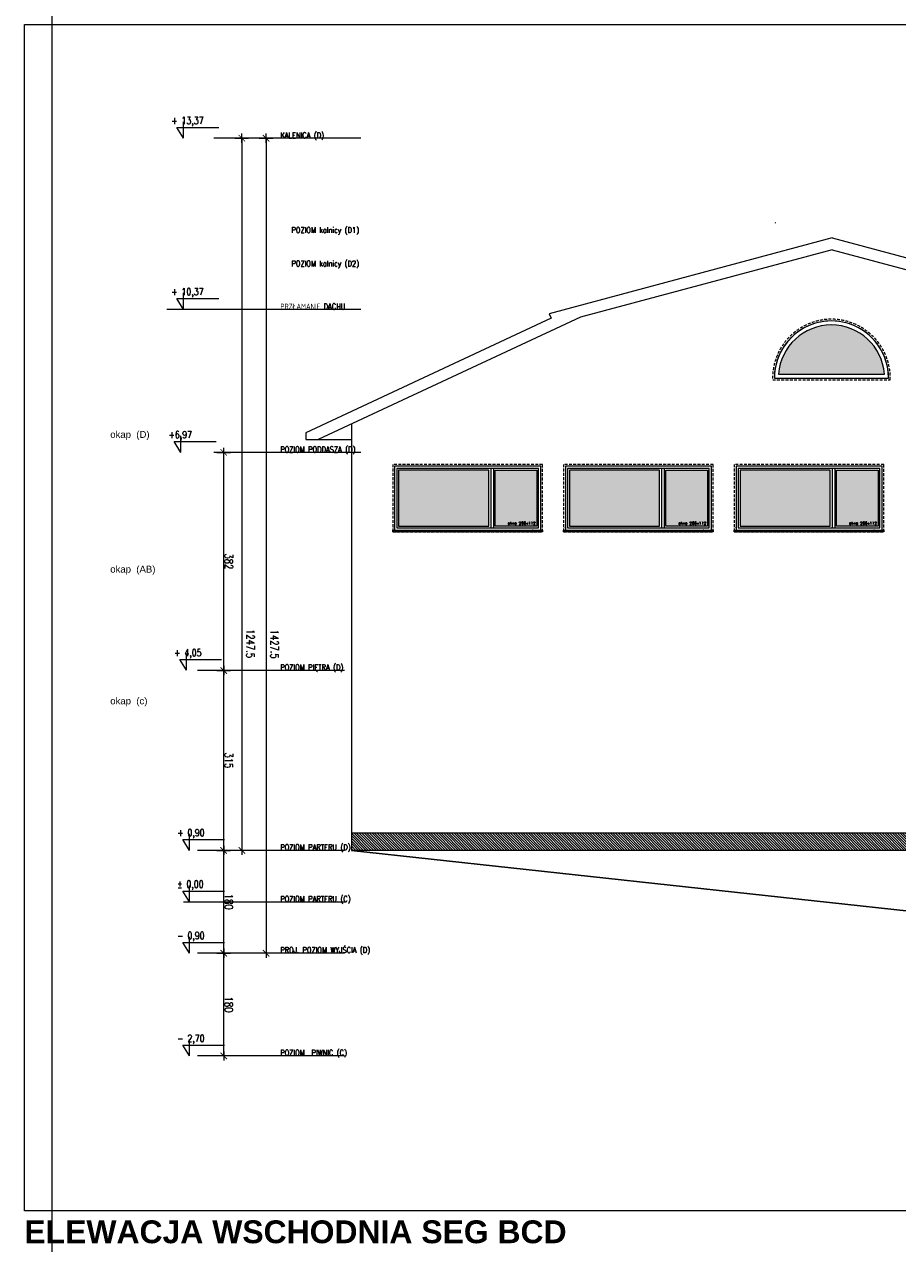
# Model space of a CAD drawing. Header units: millimetres. Extents: x 28291 to 177760, y -399809 to -170937.
# Tile 18 of 256: x 61076 to 62606, y -241888 to -239753. Entities that reach past the tile are written whole.
import ezdxf

# ---------------------------------------------------------------- set-up
doc = ezdxf.new("R2010")
doc.units = ezdxf.units.MM
doc.linetypes.add('CARKOVANA', pattern=[7.5, 5, -2.5])
doc.layers.get('0').update_dxf_attribs({"lineweight": 0})
for name, color, linetype, lineweight in [('! opisy okien elewacja', 7, 'Continuous', 0), ('!! 0_ Istn-sciany', 3, 'Continuous', 30), ('!! 0_ Opis', 8, 'Continuous', 13), ('!! 0_ WIDOK ELEWACJA', 4, 'Continuous', 0), ('!! 1_Hatch dach', 252, 'Continuous', 5), ('!! 2_LEGENDA', 250, 'Continuous', 13), ('!! 2_NOWE OKNA WIDOk - remont', 140, 'Continuous', 5), ('0-rzedne-blok', 62, 'Continuous', 13)]:
    doc.layers.add(name, color=color, linetype=linetype, lineweight=lineweight)
doc.layers.add('!! 0_ Istn-okna - wymienione', color=9, linetype='Continuous', lineweight=13, true_color=0x808080)
doc.layers.add('!! 2_ELEWACJA COKÓŁ', color=9, linetype='Continuous', lineweight=13, true_color=0x808080)
doc.layers.add('!! 2_oznaczenia narozniki', color=7, linetype='Continuous')
doc.layers.add('ND', color=240, linetype='Continuous', lineweight=0, plot=False)
doc.styles.add('DEUTSCH', font='SIMPLEX8')
doc.styles.add('SIMPLEX', font='simplex.shx', dxfattribs={"width": 0.77})
doc.styles.add('Stil2', font='arial.ttf')
doc.styles.add('STYLE10', font='arialbd.ttf')
doc.styles.add('TXT', font='simplex.shx')
doc.dimstyles.new('OL PB 100', dxfattribs={"dimscale": 4, "dimtxt": 3.5, "dimasz": 0.2, "dimexe": 10, "dimexo": 10, "dimgap": 0.5, "dimtad": 1, "dimdec": 1, "dimrnd": 0.5, "dimzin": 9, "dimdsep": 46, "dimtxsty": 'SIMPLEX', "dimblk": 'thick_MSz', "dimcen": 0.05, "dimdle": 8, "dimse1": 1, "dimse2": 1, "dimclrd": 256, "dimclre": 256, "dimclrt": 3, "dimadec": 1, "dimazin": 2, "dimtfac": 1, "dimtdec": 1, "dimtix": 1, "dimtofl": 0, "dimtmove": 2, "dimatfit": 3, "dimldrblk": 'thick_MSz', "dimfxl": 10, "dimfxlon": 1, "dimtolj": 1, "dimlwd": -1, "dimlwe": -1, "dimarcsym": 0})

# ---------------------------------------------------------------- blocks, each defined once
blk = doc.blocks.new('okno 266x112')
at = {"layer": '!! 1_Hatch dach', "true_color": 0x575757}
h = blk.add_hatch(dxfattribs=at)
h.set_pattern_fill('ANSI31', color=251, scale=0.05, angle=180)
h.set_pattern_definition([(225, (48759.55389, -227260.51076), (0.11225320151, -0.11225320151), [])])
h.paths.add_polyline_path([(212, 10312.8), (-50, 10312.8), (-50, 10315.8), (212, 10315.8)])
h = blk.add_hatch(dxfattribs=at)
h.set_pattern_fill('DOTS', color=251, angle=180)
h.paths.add_polyline_path([(43.8, 10207.8), (202, 10207.8), (202, 10305.8), (43.8, 10305.8)])
h.paths.add_polyline_path([(32.8, 10207.8), (-40, 10207.8), (-40, 10305.8), (32.8, 10305.8)])
at = {"layer": '! opisy okien elewacja'}
for p in [(-33, 10312.8), (209, 10314.3), (209, 10312.8), (209, 10308.3)]:
    blk.add_point(p, dxfattribs=at)
at = {"layer": '!! 0_ Istn-okna - wymienione', "linetype": 'CARKOVANA', "lineweight": 5}
blk.add_lwpolyline([(212, 10315.8), (-50, 10315.8), (-50, 10197.8), (212, 10197.8)], close=True, dxfattribs=at)
at = {"layer": '!! 0_ Istn-okna - wymienione'}
for points in [[(212, 10312.8), (-50, 10312.8), (-50, 10315.8), (212, 10315.8)], [(209, 10312.8), (-47, 10312.8), (-47, 10200.8), (209, 10200.8)], [(205, 10308.8), (-43, 10308.8), (-43, 10204.8), (205, 10204.8)], [(32.8, 10207.8), (-40, 10207.8), (-40, 10305.8), (32.8, 10305.8)], [(43.8, 10207.8), (202, 10207.8), (202, 10305.8), (43.8, 10305.8)]]:
    blk.add_lwpolyline(points, close=True, dxfattribs=at)
for points in [[(35.8, 10308.8), (-43, 10308.8)], [(35.8, 10204.8), (35.8, 10308.8)], [(205, 10308.8), (40.8, 10308.8)], [(40.8, 10204.8), (40.8, 10308.8)]]:
    blk.add_lwpolyline(points, dxfattribs=at)
at = {"insert": (10.9, 10298.3), "char_height": 5, "attachment_point": 1, "rotation": 180, "style": 'TXT'}
blk.add_mtext_dynamic_manual_height_columns('okno 266x112', width=52.63, gutter_width=75, heights=[0], dxfattribs=at)
blk = doc.blocks.new('okno polokragle')
at = {"layer": '!! 1_Hatch dach', "true_color": 0x575757}
h = blk.add_hatch(dxfattribs=at)
h.set_pattern_fill('DOTS', color=251, angle=270)
h.set_pattern_definition([(90, (0, 0), (-1.5875, 0.79375), [0, -1.5875])])
h.paths.add_polyline_path([(-18333.5, 7496.3), (-18333.5, 7310.8, 0.927362)])
at = {"layer": '!! 0_ Istn-okna - wymienione', "linetype": 'CARKOVANA', "lineweight": 5}
blk.add_lwpolyline([(-18343.5, 7506.5), (-18343.5, 7300.6)], dxfattribs=at)
at = {"layer": '!! 0_ Istn-okna - wymienione'}
for points in [[(-18340.5, 7503.6), (-18340.5, 7303.6)], [(-18333.5, 7496.3), (-18333.5, 7310.8)]]:
    blk.add_lwpolyline(points, dxfattribs=at)
at = {"layer": '!! 0_ Istn-okna - wymienione', "linetype": 'CARKOVANA', "lineweight": 5}
blk.add_arc((-18340.5, 7403.6), 103, 268.331, 91.669, dxfattribs=at)
at = {"layer": '!! 0_ Istn-okna - wymienione'}
for radius, start, end in [(100, 270, 90), (93, 274.3167, 85.6833)]:
    blk.add_arc((-18340.5, 7403.6), radius, start, end, dxfattribs=at)
blk = doc.blocks.new('D_kota')
for p, q in [((8.7, 0), (8.7, 23)), ((-0.8, 15), (8.7, 15)), ((8.7, 0), (-0.8, 15))]:
    blk.add_line(p, q)
blk.add_lwpolyline([(-0.8, 15), (57.9, 15)])
at = {"style": 'DEUTSCH', "width": 0.8}
blk.add_attdef('POZ.ARCH', (7.3, 19.7), '', height=10, dxfattribs=at)
blk = doc.blocks.new('thick_MSz')
for p, q in [((-10, 0), (10, 0)), ((0, 15), (0, -15))]:
    blk.add_line(p, q)
at = {"const_width": 2, "elevation": 2}
blk.add_lwpolyline([(-7.1, -7.1), (7.1, 7.1)], dxfattribs=at)
blk = doc.blocks.new('*D3800')
at = {"layer": 'DEFPOINTS', "color": 0, "ltscale": 100, "transparency": 16777216}
for p in [(-7256.9, 8688.1), (-7256.9, 8610.3), (-6009.6, 8600.1)]:
    blk.add_point(p, dxfattribs=at)
at = {"layer": 'ND', "ltscale": 100, "transparency": 16777216}
blk.add_line((-6010.4, 8610.3), (-7256.1, 8610.3), dxfattribs=at)
at = {"layer": 'ND', "ltscale": 100, "transparency": 16777216, "xscale": 0.8, "yscale": 0.8, "zscale": 0.8}
for p, rotation in [((-7256.9, 8610.3), 180.0000000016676), ((-6009.6, 8610.3), 1.667526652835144e-09)]:
    blk.add_blockref('thick_MSz', p, dxfattribs=dict(at, rotation=rotation))
at = {"layer": 'ND', "color": 3, "ltscale": 100, "transparency": 16777216, "insert": (-6894.8, 8595.3), "char_height": 14, "attachment_point": 5, "rotation": 180, "style": 'SIMPLEX'}
blk.add_mtext('\\A1;1247.5', dxfattribs=at)
blk = doc.blocks.new('*D3801')
at = {"layer": 'DEFPOINTS', "color": 0, "ltscale": 100, "transparency": 16777216}
for p in [(-7436.9, 8703.8), (-7256.9, 8703.8), (-7256.9, 8642)]:
    blk.add_point(p, dxfattribs=at)
at = {"layer": 'ND', "ltscale": 100, "transparency": 16777216}
blk.add_line((-7436.1, 8642), (-7257.7, 8642), dxfattribs=at)
at = {"layer": 'ND', "ltscale": 100, "transparency": 16777216, "xscale": 0.8, "yscale": 0.8, "zscale": 0.8}
for p, rotation in [((-7436.9, 8642), 180.0000000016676), ((-7256.9, 8642), 1.667526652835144e-09)]:
    blk.add_blockref('thick_MSz', p, dxfattribs=dict(at, rotation=rotation))
at = {"layer": 'ND', "color": 3, "ltscale": 100, "transparency": 16777216, "insert": (-7346.9, 8633), "char_height": 14, "attachment_point": 5, "rotation": 180, "style": 'SIMPLEX'}
blk.add_mtext('\\A1;180', dxfattribs=at)
blk = doc.blocks.new('*D3802')
at = {"layer": 'DEFPOINTS', "color": 0, "ltscale": 100, "transparency": 16777216}
for p in [(-7256.9, 8703.8), (-6941.9, 8703.8), (-6941.9, 8642)]:
    blk.add_point(p, dxfattribs=at)
at = {"layer": 'ND', "ltscale": 100, "transparency": 16777216}
blk.add_line((-7256.1, 8642), (-6942.7, 8642), dxfattribs=at)
at = {"layer": 'ND', "ltscale": 100, "transparency": 16777216, "xscale": 0.8, "yscale": 0.8, "zscale": 0.8, "rotation": 180}
blk.add_blockref('thick_MSz', (-7256.9, 8642), dxfattribs=at)
at = {"layer": 'ND', "ltscale": 100, "transparency": 16777216, "xscale": 0.8, "yscale": 0.8, "zscale": 0.8}
blk.add_blockref('thick_MSz', (-6941.9, 8642), dxfattribs=at)
at = {"layer": 'ND', "color": 3, "ltscale": 100, "transparency": 16777216, "insert": (-7099.4, 8633), "char_height": 14, "attachment_point": 5, "rotation": 180, "style": 'SIMPLEX'}
blk.add_mtext('\\A1;315', dxfattribs=at)
blk = doc.blocks.new('*D3803')
at = {"layer": 'DEFPOINTS', "color": 0, "ltscale": 100, "transparency": 16777216}
for p in [(-6941.9, 8703.8), (-6559.9, 8703.8), (-6559.9, 8642)]:
    blk.add_point(p, dxfattribs=at)
at = {"layer": 'ND', "ltscale": 100, "transparency": 16777216}
blk.add_line((-6941.1, 8642), (-6560.7, 8642), dxfattribs=at)
at = {"layer": 'ND', "ltscale": 100, "transparency": 16777216, "xscale": 0.8, "yscale": 0.8, "zscale": 0.8, "rotation": 180}
blk.add_blockref('thick_MSz', (-6941.9, 8642), dxfattribs=at)
at = {"layer": 'ND', "ltscale": 100, "transparency": 16777216, "xscale": 0.8, "yscale": 0.8, "zscale": 0.8}
blk.add_blockref('thick_MSz', (-6559.9, 8642), dxfattribs=at)
at = {"layer": 'ND', "color": 3, "ltscale": 100, "transparency": 16777216, "insert": (-6750.9, 8633), "char_height": 14, "attachment_point": 5, "rotation": 180, "style": 'SIMPLEX'}
blk.add_mtext('\\A1;382', dxfattribs=at)
blk = doc.blocks.new('*D3804')
at = {"layer": 'DEFPOINTS', "color": 0, "ltscale": 100, "transparency": 16777216}
for p in [(-7616.9, 8679.3), (-7436.9, 8679.3), (-7436.9, 8642)]:
    blk.add_point(p, dxfattribs=at)
at = {"layer": 'ND', "ltscale": 100, "transparency": 16777216}
blk.add_line((-7616.1, 8642), (-7437.7, 8642), dxfattribs=at)
at = {"layer": 'ND', "ltscale": 100, "transparency": 16777216, "xscale": 0.8, "yscale": 0.8, "zscale": 0.8}
for p, rotation in [((-7616.9, 8642), 180.0000000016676), ((-7436.9, 8642), 1.667526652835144e-09)]:
    blk.add_blockref('thick_MSz', p, dxfattribs=dict(at, rotation=rotation))
at = {"layer": 'ND', "color": 3, "ltscale": 100, "transparency": 16777216, "insert": (-7526.9, 8633), "char_height": 14, "attachment_point": 5, "rotation": 180, "style": 'SIMPLEX'}
blk.add_mtext('\\A1;180', dxfattribs=at)
blk = doc.blocks.new('*D3805')
at = {"layer": 'DEFPOINTS', "color": 0, "ltscale": 100, "transparency": 16777216}
for p in [(-7436.9, 8688.1), (-7436.9, 8567.8), (-6009.6, 8557.6)]:
    blk.add_point(p, dxfattribs=at)
at = {"layer": 'ND', "ltscale": 100, "transparency": 16777216}
blk.add_line((-6010.4, 8567.8), (-7436.1, 8567.8), dxfattribs=at)
at = {"layer": 'ND', "ltscale": 100, "transparency": 16777216, "xscale": 0.8, "yscale": 0.8, "zscale": 0.8}
for p, rotation in [((-7436.9, 8567.8), 180.0000000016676), ((-6009.6, 8567.8), 1.667526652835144e-09)]:
    blk.add_blockref('thick_MSz', p, dxfattribs=dict(at, rotation=rotation))
at = {"layer": 'ND', "color": 3, "ltscale": 100, "transparency": 16777216, "insert": (-6895.9, 8552.8), "char_height": 14, "attachment_point": 5, "rotation": 180, "style": 'SIMPLEX'}
blk.add_mtext('\\A1;1427.5', dxfattribs=at)
blk = doc.blocks.new('BLOK POZIOMY SALA GIMNASTYCZNA')
for p, q in [((-7616.85, 8430.57), (-7616.85, 8688.11)), ((-7436.85, 8430.57), (-7436.85, 8688.11)), ((-7256.85, 8430.57), (-7256.85, 8688.11)), ((-6941.85, 8430.57), (-6941.85, 8688.11)), ((-6559.85, 8401.77), (-6559.85, 8659.32)), ((-6309.42, 8401.77), (-6309.42, 8659.32)), ((-6009.57, 8401.77), (-6009.57, 8659.32))]:
    blk.add_line(p, q)
for points in [[(-6309.42, 8401.77), (-6309.42, 8741.67)], [(-7346.85, 8712.69), (-7346.85, 8429.66)]]:
    blk.add_lwpolyline(points)
at = {"layer": '0-rzedne-blok'}
ref = blk.add_blockref('D_kota', (-6559.85, 8727.86), dxfattribs=dict(at, xscale=1.250000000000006, yscale=1.250000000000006, zscale=1.250000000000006, rotation=270))
ref.add_attrib('POZ.ARCH', '+6,97', (-6535.27, 8738.69), dxfattribs={"layer": '0', "height": 12.5, "rotation": 270, "style": 'DEUTSCH', "width": 0.8})
ref = blk.add_blockref('D_kota', (-6309.42, 8723.05), dxfattribs=dict(at, xscale=1.250000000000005, yscale=1.250000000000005, zscale=1.250000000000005, rotation=270))
ref.add_attrib('POZ.ARCH', '+ 10,37', (-6284.84, 8733.88), dxfattribs={"layer": '0', "height": 12.5, "rotation": 270, "style": 'DEUTSCH', "width": 0.8})
ref = blk.add_blockref('D_kota', (-6009.57, 8723.05), dxfattribs=dict(at, xscale=1.250000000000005, yscale=1.250000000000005, zscale=1.250000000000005, rotation=270))
ref.add_attrib('POZ.ARCH', '+ 13,37', (-5984.99, 8733.88), dxfattribs={"layer": '0', "height": 12.5, "rotation": 270, "style": 'DEUTSCH', "width": 0.8})
ref = blk.add_blockref('D_kota', (-7616.85, 8712.69), dxfattribs=dict(at, xscale=1.250000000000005, yscale=1.250000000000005, zscale=1.250000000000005, rotation=270))
ref.add_attrib('POZ.ARCH', '- 2,70  ', (-7592.27, 8723.52), dxfattribs={"layer": '0', "height": 12.5, "rotation": 270, "style": 'DEUTSCH', "width": 0.8})
ref = blk.add_blockref('D_kota', (-7436.85, 8712.69), dxfattribs=dict(at, xscale=1.250000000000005, yscale=1.250000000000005, zscale=1.250000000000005, rotation=270))
ref.add_attrib('POZ.ARCH', '- 0,90  ', (-7412.27, 8723.52), dxfattribs={"layer": '0', "height": 12.5, "rotation": 270, "style": 'DEUTSCH', "width": 0.8})
ref = blk.add_blockref('D_kota', (-7346.85, 8712.69), dxfattribs=dict(at, xscale=1.250000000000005, yscale=1.250000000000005, zscale=1.250000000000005, rotation=270))
ref.add_attrib('POZ.ARCH', '%%p 0,00  ', (-7322.27, 8723.52), dxfattribs={"layer": '0', "height": 12.5, "rotation": 270, "style": 'DEUTSCH', "width": 0.8})
ref = blk.add_blockref('D_kota', (-7256.85, 8712.69), dxfattribs=dict(at, xscale=1.250000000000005, yscale=1.250000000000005, zscale=1.250000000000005, rotation=270))
ref.add_attrib('POZ.ARCH', '+ 0,90  ', (-7232.27, 8723.52), dxfattribs={"layer": '0', "height": 12.5, "rotation": 270, "style": 'DEUTSCH', "width": 0.8})
ref = blk.add_blockref('D_kota', (-6941.38, 8718.1), dxfattribs=dict(at, xscale=1.250000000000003, yscale=1.250000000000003, zscale=1.250000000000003, rotation=269.9999999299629))
ref.add_attrib('POZ.ARCH', '+ 4,05', (-6916.8, 8728.93), dxfattribs={"layer": '0', "height": 12.5, "rotation": 270, "style": 'DEUTSCH', "width": 0.8})
at = {"layer": '!! 2_oznaczenia narozniki', "style": 'Stil2'}
for s, p in [('okap  (c)', (-7001.2, 8840.75)), ('okap  (AB)', (-6770.44, 8840.75)), ('okap  (D)', (-6534.48, 8840.75))]:
    blk.add_text(s, height=12, rotation=270, dxfattribs=at).set_placement(p)
at = {"style": 'SIMPLEX', "width": 0.77}
for s, p in [('POZIOM  PIWNIC (C)', (-7616.31, 8542.85)), ('PROJ. POZIOM WYJŚCIA (D)', (-7436.31, 8542.85)), ('POZIOM PARTERU (C)', (-7346.85, 8542.85)), ('POZIOM PARTERU (D)', (-7256.31, 8542.85)), ('POZIOM PIĘTRA (D)', (-6941.31, 8542.85)), ('POZIOM PODDASZA (D)', (-6559.85, 8542.85)), ('PRZŁAMANIE DACHU', (-6309.42, 8542.85)), ('KALENICA (D)', (-6009.57, 8542.85)), ('POZIOM kalnicy (D2)', (-6234.21, 8523.33, -0.04)), ('POZIOM kalnicy (D1)', (-6175.6, 8523.33, -0.04))]:
    blk.add_text(s, height=10, rotation=270, dxfattribs=at).set_placement(p)
at = {"layer": 'ND', "ltscale": 100}
for base, p1, p2, picture, middle in [((-7256.85, 8641.97), (-7436.85, 8703.84), (-7256.85, 8703.84), '*D3801', (-7346.85, 8632.97)), ((-7436.85, 8641.97), (-7616.85, 8679.26), (-7436.85, 8679.26), '*D3804', (-7526.85, 8632.97))]:
    dim = blk.add_linear_dim(base=base, p1=p1, p2=p2, angle=0, dimstyle='OL PB 100', dxfattribs=at)
    dim.commit()
    dim.dimension.update_dxf_attribs({"geometry": picture, "text_midpoint": middle})
for base, p1, p2, picture, middle in [((-6941.85, 8641.97), (-7256.85, 8703.84), (-6941.85, 8703.84), '*D3802', (-7099.35, 8632.97)), ((-6559.85, 8641.97), (-6941.85, 8703.84), (-6559.85, 8703.84), '*D3803', (-6750.85, 8632.97))]:
    dim = blk.add_linear_dim(base=base, p1=p1, p2=p2, dimstyle='OL PB 100', dxfattribs=at)
    dim.commit()
    dim.dimension.update_dxf_attribs({"geometry": picture, "text_midpoint": middle})
for base, p1, p2, picture, middle in [((-7436.85, 8567.75), (-6009.57, 8557.61), (-7436.85, 8688.11), '*D3805', (-6895.9, 8552.8)), ((-7256.85, 8610.27), (-6009.57, 8600.13), (-7256.85, 8688.11), '*D3800', (-6894.77, 8595.31))]:
    dim = blk.add_linear_dim(base=base, p1=p1, p2=p2, angle=0, dimstyle='OL PB 100', dxfattribs=at)
    dim.commit()
    dim.dimension.update_dxf_attribs({"geometry": picture, "text_midpoint": middle, "dimtype": 160})

msp = doc.modelspace()

# ---------------------------------------------------------------- hatches: boundary and pattern name
at = {"layer": '!! 2_ELEWACJA COKÓŁ', "true_color": 0x2b2b2c}
h = msp.add_hatch(dxfattribs=at)
h.set_pattern_fill('ANSI31', color=250, angle=-90)
h.set_pattern_definition([(315, (261219.8475, -171915.682), (2.24506403, 2.24506403), [])])
h.paths.add_polyline_path([(62915.25917, -241199.35053), (62915.25917, -241169.35053), (61649.25917, -241169.35053), (61649.25917, -241199.35053)])
h.paths.add_polyline_path([(61540.34755, -241199.47958), (61693.41303, -241199.47958), (61693.41303, -241175.86839), (61540.34755, -241175.86839)], flags=9)

# ---------------------------------------------------------------- linework, layer by layer
at = {"layer": '! opisy okien elewacja'}
msp.add_lwpolyline([(68096.18025, -239752.90582), (68096.18025, -241830.32956), (61076.44714, -241830.32956), (61076.44714, -239752.90582)], close=True, dxfattribs=at)
at = {"layer": '!! 0_ Istn-sciany'}
msp.add_lwpolyline([(62905.25917, -241336.35053), (61649.25917, -241199.35053)], dxfattribs=at)
at = {"layer": '!! 0_ WIDOK ELEWACJA'}
for points in [[(62391.25917, -240099.99481), (62392.25917, -240100.26276)], [(62491.25919, -240126.78973), (61995.55467, -240259.61336)], [(62491.25919, -240126.78973), (62959.53237, -240252.26315)], [(62491.25919, -240147.49525), (62050.71749, -240265.53805)], [(62491.25919, -240147.49525), (62950.33508, -240270.50427)], [(61995.55467, -240259.61336), (61999.22401, -240267.48229)], [(61999.22401, -240267.48229), (61569.25917, -240467.97819)], [(62050.71749, -240265.53805), (61590.84912, -240479.97819)], [(62390.25919, -240372.25117), (62590.25919, -240372.25117)], [(61649.25917, -240452.74113), (61649.25917, -241199.35053)], [(61569.25917, -240467.97819), (61569.25917, -240479.97819), (61590.84912, -240479.97819)], [(61590.84912, -240479.97819), (61649.25917, -240479.97819)], [(62922.25917, -241169.35053), (61649.25917, -241169.35053)], [(63143.25917, -241199.35053), (61649.25917, -241199.35053)]]:
    msp.add_lwpolyline(points, dxfattribs=at)
msp.add_arc((62490.25919, -240372.25117), 100, 0, 180, dxfattribs=at)
at = {"layer": '!! 2_LEGENDA'}
msp.add_xline((61124.56735, -194928.12813), (0, -1), dxfattribs=at)

# ---------------------------------------------------------------- block references
at = {"layer": '! opisy okien elewacja', "rotation": 89.99999999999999}
for name, p in [('BLOK POZIOMY SALA GIMNASTYCZNA', (70067.61568, -233942.49632)), ('okno polokragle', (69893.84285, -222031.70508))]:
    msp.add_blockref(name, p, dxfattribs=at)
at = {"layer": '!! 2_NOWE OKNA WIDOk - remont', "rotation": 180}
for p in [(61934.09252, -230325.59554), (62233.09252, -230325.59554), (62532.09252, -230325.59554)]:
    msp.add_blockref('okno 266x112', p, dxfattribs=at)

# ---------------------------------------------------------------- texts
at = {"layer": '!! 0_ Opis', "insert": (61076.44714, -241847.28818), "char_height": 40, "attachment_point": 1, "style": 'STYLE10'}
msp.add_mtext_dynamic_manual_height_columns('ELEWACJA WSCHODNIA SEG BCD', width=2318.6701957, gutter_width=75, heights=[0], dxfattribs=at)

doc.saveas('drawing.dxf')
